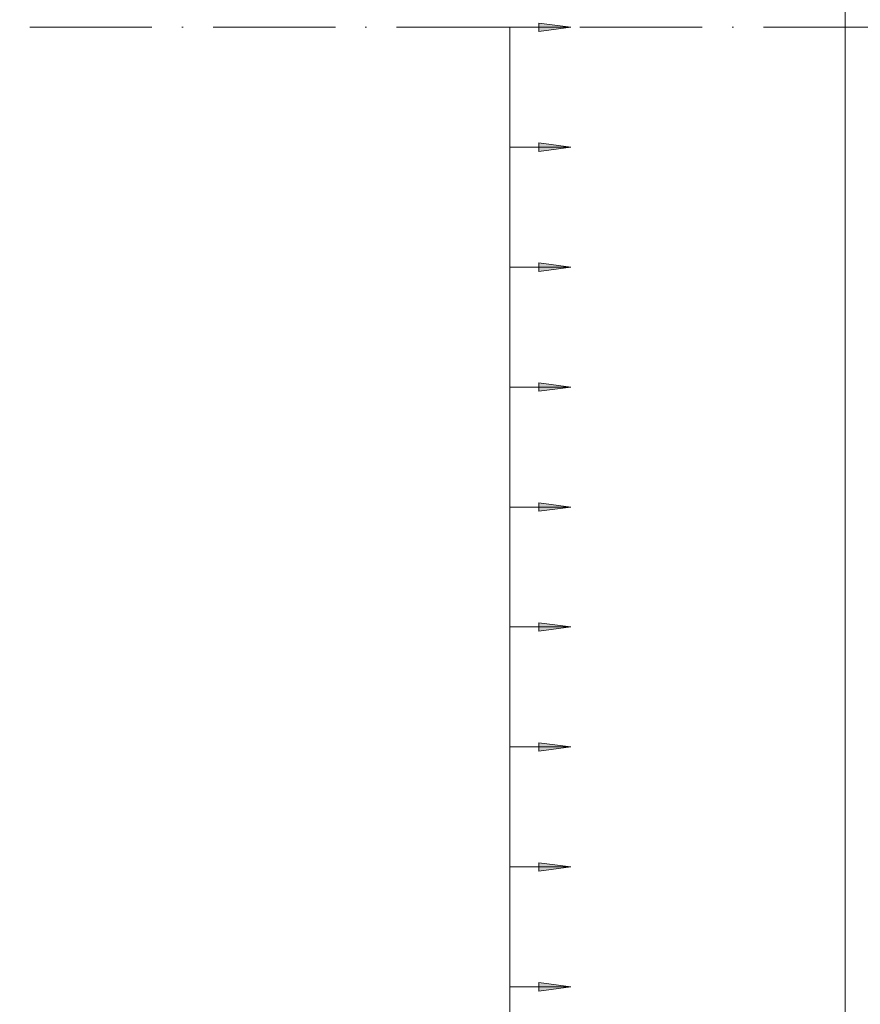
# Model space of a CAD drawing. Header units: millimetres. Extents: x -25607 to 9385, y 1894 to 10168.
# Tile 127 of 181: x 3334 to 4022, y 4800 to 5606. Entities that reach past the tile are written whole.
import ezdxf

# ---------------------------------------------------------------- set-up
doc = ezdxf.new("R2010")
doc.units = ezdxf.units.MM
doc.linetypes.add('Čerchovaná', pattern=[150, 100, -25, 0, -25])
for name, color, linetype, lineweight in [('A-ANNO-DIMS', 211, 'Continuous', 5), ('A-ANNO-DIMS-25', 211, 'Continuous', 5), ('A-FLOR-LEVL', 51, 'Continuous', 5), ('S-COLS', 52, 'Continuous', 9)]:
    doc.layers.add(name, color=color, linetype=linetype, lineweight=lineweight)
doc.styles.add('Arial_1', font='arial.ttf', dxfattribs={"height": 62.5})
doc.dimstyles.new('Výztuž_kusy__řezy__3', dxfattribs={"dimscale": 304.8, "dimtxt": 0.18, "dimasz": 0, "dimexe": 0, "dimexo": 0.0625, "dimgap": 0.082021, "dimtad": 1, "dimdec": 0, "dimzin": 0, "dimdsep": 46, "dimtxsty": 'Arial_1', "dimblk1": 'NONE', "dimblk2": 'NONE', "dimsah": 1, "dimcen": 0.09, "dimazin": 0, "dimtfac": 1, "dimtdec": 4, "dimtix": 1, "dimtmove": 0, "dimatfit": 3, "dimfxl": 0.164042, "dimfxlon": 1, "dimtvp": 1, "dimtfill": 1, "dimtolj": 1, "dimtzin": 0, "dimarcsym": 2})

# ---------------------------------------------------------------- blocks, each defined once
blk = doc.blocks.new('DIMBLOCK573-V5')
at = {"layer": 'A-ANNO-DIMS-25'}
for points in [[(3785.15, 5600), (3758.86, 5603.46), (3758.86, 5596.54)], [(3785.15, 5501.8), (3758.86, 5505.26), (3758.86, 5498.34)]]:
    blk.add_hatch(color=256, dxfattribs=at).paths.add_polyline_path(points)
for p, q in [((3785.15, 5600), (3758.86, 5603.46)), ((3758.86, 5603.46), (3758.86, 5596.54)), ((3735.15, 5600), (3735.15, 5501.8)), ((3735.15, 5600), (3735.15, 5600)), ((3735.15, 5600), (3785.15, 5600)), ((3758.86, 5596.54), (3785.15, 5600)), ((3735.15, 5501.8), (3735.15, 5501.8)), ((3735.15, 5501.8), (3785.15, 5501.8)), ((3785.15, 5501.8), (3758.86, 5505.26)), ((3758.86, 5505.26), (3758.86, 5498.34)), ((3758.86, 5498.34), (3785.15, 5501.8))]:
    blk.add_line(p, q, dxfattribs=at)
blk = doc.blocks.new('_None')
blk = doc.blocks.new('DIMBLOCK574-V5')
at = {"layer": 'A-ANNO-DIMS-25'}
for points in [[(3785.15, 5501.8), (3758.86, 5505.26), (3758.86, 5498.34)], [(3785.15, 5403.6), (3758.86, 5407.06), (3758.86, 5400.14)]]:
    blk.add_hatch(color=256, dxfattribs=at).paths.add_polyline_path(points)
for p, q in [((3735.15, 5501.8), (3735.15, 5403.6)), ((3735.15, 5501.8), (3735.15, 5501.8)), ((3735.15, 5501.8), (3785.15, 5501.8)), ((3785.15, 5501.8), (3758.86, 5505.26)), ((3758.86, 5505.26), (3758.86, 5498.34)), ((3758.86, 5498.34), (3785.15, 5501.8)), ((3735.15, 5403.6), (3735.15, 5403.6)), ((3735.15, 5403.6), (3785.15, 5403.6)), ((3785.15, 5403.6), (3758.86, 5407.06)), ((3758.86, 5407.06), (3758.86, 5400.14)), ((3758.86, 5400.14), (3785.15, 5403.6))]:
    blk.add_line(p, q, dxfattribs=at)
blk = doc.blocks.new('DIMBLOCK575-V5')
at = {"layer": 'A-ANNO-DIMS-25'}
for points in [[(3785.15, 5403.6), (3758.86, 5407.06), (3758.86, 5400.14)], [(3785.15, 5305.4), (3758.86, 5308.86), (3758.86, 5301.94)]]:
    blk.add_hatch(color=256, dxfattribs=at).paths.add_polyline_path(points)
for p, q in [((3735.15, 5403.6), (3735.15, 5305.4)), ((3735.15, 5403.6), (3735.15, 5403.6)), ((3735.15, 5403.6), (3785.15, 5403.6)), ((3785.15, 5403.6), (3758.86, 5407.06)), ((3758.86, 5407.06), (3758.86, 5400.14)), ((3758.86, 5400.14), (3785.15, 5403.6)), ((3735.15, 5305.4), (3735.15, 5305.4)), ((3735.15, 5305.4), (3785.15, 5305.4)), ((3785.15, 5305.4), (3758.86, 5308.86)), ((3758.86, 5308.86), (3758.86, 5301.94)), ((3758.86, 5301.94), (3785.15, 5305.4))]:
    blk.add_line(p, q, dxfattribs=at)
blk = doc.blocks.new('DIMBLOCK576-V5')
at = {"layer": 'A-ANNO-DIMS-25'}
for points in [[(3785.15, 5305.4), (3758.86, 5308.86), (3758.86, 5301.94)], [(3785.15, 5207.2), (3758.86, 5210.66), (3758.86, 5203.74)]]:
    blk.add_hatch(color=256, dxfattribs=at).paths.add_polyline_path(points)
for p, q in [((3735.15, 5305.4), (3735.15, 5207.2)), ((3735.15, 5305.4), (3735.15, 5305.4)), ((3735.15, 5305.4), (3785.15, 5305.4)), ((3785.15, 5305.4), (3758.86, 5308.86)), ((3758.86, 5308.86), (3758.86, 5301.94)), ((3758.86, 5301.94), (3785.15, 5305.4)), ((3785.15, 5207.2), (3758.86, 5210.66)), ((3758.86, 5210.66), (3758.86, 5203.74)), ((3735.15, 5207.2), (3735.15, 5207.2)), ((3735.15, 5207.2), (3785.15, 5207.2)), ((3758.86, 5203.74), (3785.15, 5207.2))]:
    blk.add_line(p, q, dxfattribs=at)
blk = doc.blocks.new('DIMBLOCK577-V5')
at = {"layer": 'A-ANNO-DIMS-25'}
for points in [[(3785.15, 5207.2), (3758.86, 5210.66), (3758.86, 5203.74)], [(3785.15, 5109), (3758.86, 5112.46), (3758.86, 5105.54)]]:
    blk.add_hatch(color=256, dxfattribs=at).paths.add_polyline_path(points)
for p, q in [((3785.15, 5207.2), (3758.86, 5210.66)), ((3758.86, 5210.66), (3758.86, 5203.74)), ((3735.15, 5207.2), (3735.15, 5109)), ((3735.15, 5207.2), (3735.15, 5207.2)), ((3735.15, 5207.2), (3785.15, 5207.2)), ((3758.86, 5203.74), (3785.15, 5207.2)), ((3785.15, 5109), (3758.86, 5112.46)), ((3758.86, 5112.46), (3758.86, 5105.54)), ((3735.15, 5109), (3735.15, 5109)), ((3735.15, 5109), (3785.15, 5109)), ((3758.86, 5105.54), (3785.15, 5109))]:
    blk.add_line(p, q, dxfattribs=at)
blk = doc.blocks.new('DIMBLOCK578-V5')
at = {"layer": 'A-ANNO-DIMS-25'}
for points in [[(3785.15, 5109), (3758.86, 5112.46), (3758.86, 5105.54)], [(3785.15, 5010.8), (3758.86, 5014.26), (3758.86, 5007.34)]]:
    blk.add_hatch(color=256, dxfattribs=at).paths.add_polyline_path(points)
for p, q in [((3785.15, 5109), (3758.86, 5112.46)), ((3758.86, 5112.46), (3758.86, 5105.54)), ((3735.15, 5109), (3735.15, 5010.8)), ((3735.15, 5109), (3735.15, 5109)), ((3735.15, 5109), (3785.15, 5109)), ((3758.86, 5105.54), (3785.15, 5109)), ((3785.15, 5010.8), (3758.86, 5014.26)), ((3758.86, 5014.26), (3758.86, 5007.34)), ((3735.15, 5010.8), (3735.15, 5010.8)), ((3735.15, 5010.8), (3785.15, 5010.8)), ((3758.86, 5007.34), (3785.15, 5010.8))]:
    blk.add_line(p, q, dxfattribs=at)
blk = doc.blocks.new('DIMBLOCK579-V5')
at = {"layer": 'A-ANNO-DIMS-25'}
for points in [[(3785.15, 5010.8), (3758.86, 5014.26), (3758.86, 5007.34)], [(3785.15, 4912.6), (3758.86, 4916.06), (3758.86, 4909.14)]]:
    blk.add_hatch(color=256, dxfattribs=at).paths.add_polyline_path(points)
for p, q in [((3785.15, 5010.8), (3758.86, 5014.26)), ((3758.86, 5014.26), (3758.86, 5007.34)), ((3735.15, 5010.8), (3735.15, 4912.6)), ((3735.15, 5010.8), (3735.15, 5010.8)), ((3735.15, 5010.8), (3785.15, 5010.8)), ((3758.86, 5007.34), (3785.15, 5010.8)), ((3735.15, 4912.6), (3735.15, 4912.6)), ((3735.15, 4912.6), (3785.15, 4912.6)), ((3785.15, 4912.6), (3758.86, 4916.06)), ((3758.86, 4916.06), (3758.86, 4909.14)), ((3758.86, 4909.14), (3785.15, 4912.6))]:
    blk.add_line(p, q, dxfattribs=at)
blk = doc.blocks.new('DIMBLOCK580-V5')
at = {"layer": 'A-ANNO-DIMS-25'}
for points in [[(3785.15, 4912.6), (3758.86, 4916.06), (3758.86, 4909.14)], [(3785.15, 4814.4), (3758.86, 4817.86), (3758.86, 4810.94)]]:
    blk.add_hatch(color=256, dxfattribs=at).paths.add_polyline_path(points)
for p, q in [((3735.15, 4912.6), (3735.15, 4814.4)), ((3735.15, 4912.6), (3735.15, 4912.6)), ((3735.15, 4912.6), (3785.15, 4912.6)), ((3785.15, 4912.6), (3758.86, 4916.06)), ((3758.86, 4916.06), (3758.86, 4909.14)), ((3758.86, 4909.14), (3785.15, 4912.6)), ((3735.15, 4814.4), (3735.15, 4814.4)), ((3735.15, 4814.4), (3785.15, 4814.4)), ((3785.15, 4814.4), (3758.86, 4817.86)), ((3758.86, 4817.86), (3758.86, 4810.94)), ((3758.86, 4810.94), (3785.15, 4814.4))]:
    blk.add_line(p, q, dxfattribs=at)
blk = doc.blocks.new('DIMBLOCK581-V5')
at = {"layer": 'A-ANNO-DIMS-25'}
for points in [[(3785.15, 4814.4), (3758.86, 4817.86), (3758.86, 4810.94)], [(3785.15, 4716.2), (3758.86, 4719.66), (3758.86, 4712.74)]]:
    blk.add_hatch(color=256, dxfattribs=at).paths.add_polyline_path(points)
for p, q in [((3735.15, 4814.4), (3735.15, 4716.2)), ((3735.15, 4814.4), (3735.15, 4814.4)), ((3735.15, 4814.4), (3785.15, 4814.4)), ((3785.15, 4814.4), (3758.86, 4817.86)), ((3758.86, 4817.86), (3758.86, 4810.94)), ((3758.86, 4810.94), (3785.15, 4814.4)), ((3735.15, 4716.2), (3735.15, 4716.2)), ((3735.15, 4716.2), (3785.15, 4716.2)), ((3785.15, 4716.2), (3758.86, 4719.66)), ((3758.86, 4719.66), (3758.86, 4712.74)), ((3758.86, 4712.74), (3785.15, 4716.2))]:
    blk.add_line(p, q, dxfattribs=at)
blk = doc.blocks.new('DIMBLOCK603-V5')
at = {"layer": 'A-ANNO-DIMS-25'}
for points in [[(3785.15, 5600), (3758.86, 5603.46), (3758.86, 5596.54)], [(3785.15, 5501.8), (3758.86, 5505.26), (3758.86, 5498.34)], [(3785.15, 5403.6), (3758.86, 5407.06), (3758.86, 5400.14)], [(3785.15, 5305.4), (3758.86, 5308.86), (3758.86, 5301.94)], [(3785.15, 5207.2), (3758.86, 5210.66), (3758.86, 5203.74)], [(3785.15, 5109), (3758.86, 5112.46), (3758.86, 5105.54)], [(3785.15, 5010.8), (3758.86, 5014.26), (3758.86, 5007.34)], [(3785.15, 4912.6), (3758.86, 4916.06), (3758.86, 4909.14)], [(3785.15, 4814.4), (3758.86, 4817.86), (3758.86, 4810.94)], [(3785.15, 4716.2), (3758.86, 4719.66), (3758.86, 4712.74)], [(3785.15, 4618), (3758.86, 4621.46), (3758.86, 4614.54)], [(3785.15, 4519.8), (3758.86, 4523.26), (3758.86, 4516.34)], [(3785.15, 4421.6), (3758.86, 4425.06), (3758.86, 4418.14)], [(3785.15, 4323.4), (3758.86, 4326.86), (3758.86, 4319.94)], [(3785.15, 4225.2), (3758.86, 4228.66), (3758.86, 4221.74)], [(3785.15, 4127), (3758.86, 4130.46), (3758.86, 4123.54)], [(3785.15, 4028.8), (3758.86, 4032.26), (3758.86, 4025.34)], [(3785.15, 3930.6), (3758.86, 3934.06), (3758.86, 3927.14)], [(3785.15, 3832.4), (3758.86, 3835.86), (3758.86, 3828.94)], [(3785.15, 3734.2), (3758.86, 3737.66), (3758.86, 3730.74)], [(3785.15, 3636), (3758.86, 3639.46), (3758.86, 3632.54)], [(3785.15, 3537.8), (3758.86, 3541.26), (3758.86, 3534.34)], [(3785.15, 3439.6), (3758.86, 3443.06), (3758.86, 3436.14)], [(3785.15, 3341.4), (3758.86, 3344.86), (3758.86, 3337.94)], [(3785.15, 3243.2), (3758.86, 3246.66), (3758.86, 3239.74)], [(3785.15, 3145), (3758.86, 3148.46), (3758.86, 3141.54)], [(3785.15, 3046.8), (3758.86, 3050.26), (3758.86, 3043.34)], [(3785.15, 2948.6), (3758.86, 2952.06), (3758.86, 2945.14)], [(3785.15, 2850.4), (3758.86, 2853.86), (3758.86, 2846.94)], [(3785.15, 2752.2), (3758.86, 2755.66), (3758.86, 2748.74)], [(3785.15, 2654), (3758.86, 2657.46), (3758.86, 2650.54)]]:
    blk.add_hatch(color=256, dxfattribs=at).paths.add_polyline_path(points)
for p, q in [((3785.15, 5600), (3758.86, 5603.46)), ((3758.86, 5603.46), (3758.86, 5596.54)), ((3735.15, 5600), (3735.15, 2654)), ((3735.15, 5600), (3735.15, 5501.8)), ((3735.15, 5600), (3735.15, 5600)), ((3735.15, 5600), (3785.15, 5600)), ((3758.86, 5596.54), (3785.15, 5600)), ((3735.15, 5501.8), (3735.15, 5403.6)), ((3735.15, 5501.8), (3735.15, 5501.8)), ((3735.15, 5501.8), (3785.15, 5501.8)), ((3785.15, 5501.8), (3758.86, 5505.26)), ((3758.86, 5505.26), (3758.86, 5498.34)), ((3758.86, 5498.34), (3785.15, 5501.8)), ((3735.15, 5403.6), (3735.15, 5305.4)), ((3735.15, 5403.6), (3735.15, 5403.6)), ((3735.15, 5403.6), (3785.15, 5403.6)), ((3785.15, 5403.6), (3758.86, 5407.06)), ((3758.86, 5407.06), (3758.86, 5400.14)), ((3758.86, 5400.14), (3785.15, 5403.6)), ((3735.15, 5305.4), (3735.15, 5207.2)), ((3735.15, 5305.4), (3735.15, 5305.4)), ((3735.15, 5305.4), (3785.15, 5305.4)), ((3785.15, 5305.4), (3758.86, 5308.86)), ((3758.86, 5308.86), (3758.86, 5301.94)), ((3758.86, 5301.94), (3785.15, 5305.4)), ((3785.15, 5207.2), (3758.86, 5210.66)), ((3758.86, 5210.66), (3758.86, 5203.74)), ((3735.15, 5207.2), (3735.15, 5109)), ((3735.15, 5207.2), (3735.15, 5207.2)), ((3735.15, 5207.2), (3785.15, 5207.2)), ((3758.86, 5203.74), (3785.15, 5207.2)), ((3785.15, 5109), (3758.86, 5112.46)), ((3758.86, 5112.46), (3758.86, 5105.54)), ((3735.15, 5109), (3735.15, 5010.8)), ((3735.15, 5109), (3735.15, 5109)), ((3735.15, 5109), (3785.15, 5109)), ((3758.86, 5105.54), (3785.15, 5109)), ((3785.15, 5010.8), (3758.86, 5014.26)), ((3758.86, 5014.26), (3758.86, 5007.34)), ((3735.15, 5010.8), (3735.15, 4912.6)), ((3735.15, 5010.8), (3735.15, 5010.8)), ((3735.15, 5010.8), (3785.15, 5010.8)), ((3758.86, 5007.34), (3785.15, 5010.8)), ((3735.15, 4912.6), (3735.15, 4814.4)), ((3735.15, 4912.6), (3735.15, 4912.6)), ((3735.15, 4912.6), (3785.15, 4912.6)), ((3785.15, 4912.6), (3758.86, 4916.06)), ((3758.86, 4916.06), (3758.86, 4909.14)), ((3758.86, 4909.14), (3785.15, 4912.6)), ((3735.15, 4814.4), (3735.15, 4716.2)), ((3735.15, 4814.4), (3735.15, 4814.4)), ((3735.15, 4814.4), (3785.15, 4814.4)), ((3785.15, 4814.4), (3758.86, 4817.86)), ((3758.86, 4817.86), (3758.86, 4810.94)), ((3758.86, 4810.94), (3785.15, 4814.4)), ((3735.15, 4716.2), (3735.15, 4618)), ((3735.15, 4716.2), (3735.15, 4716.2)), ((3735.15, 4716.2), (3785.15, 4716.2)), ((3785.15, 4716.2), (3758.86, 4719.66)), ((3758.86, 4719.66), (3758.86, 4712.74)), ((3758.86, 4712.74), (3785.15, 4716.2)), ((3785.15, 4618), (3758.86, 4621.46)), ((3758.86, 4621.46), (3758.86, 4614.54)), ((3735.15, 4618), (3735.15, 4519.8)), ((3735.15, 4618), (3735.15, 4618)), ((3735.15, 4618), (3785.15, 4618)), ((3758.86, 4614.54), (3785.15, 4618)), ((3785.15, 4519.8), (3758.86, 4523.26)), ((3758.86, 4523.26), (3758.86, 4516.34)), ((3735.15, 4519.8), (3735.15, 4421.6)), ((3735.15, 4519.8), (3735.15, 4519.8)), ((3735.15, 4519.8), (3785.15, 4519.8)), ((3758.86, 4516.34), (3785.15, 4519.8)), ((3735.15, 4421.6), (3735.15, 4323.4)), ((3735.15, 4421.6), (3735.15, 4421.6)), ((3735.15, 4421.6), (3785.15, 4421.6)), ((3785.15, 4421.6), (3758.86, 4425.06)), ((3758.86, 4425.06), (3758.86, 4418.14)), ((3758.86, 4418.14), (3785.15, 4421.6)), ((3735.15, 4323.4), (3735.15, 4225.2)), ((3735.15, 4323.4), (3735.15, 4323.4)), ((3735.15, 4323.4), (3785.15, 4323.4)), ((3785.15, 4323.4), (3758.86, 4326.86)), ((3758.86, 4326.86), (3758.86, 4319.94)), ((3758.86, 4319.94), (3785.15, 4323.4)), ((3735.15, 4225.2), (3735.15, 4127)), ((3735.15, 4225.2), (3735.15, 4225.2)), ((3735.15, 4225.2), (3785.15, 4225.2)), ((3785.15, 4225.2), (3758.86, 4228.66)), ((3758.86, 4228.66), (3758.86, 4221.74)), ((3758.86, 4221.74), (3785.15, 4225.2)), ((3785.15, 4127), (3758.86, 4130.46)), ((3758.86, 4130.46), (3758.86, 4123.54)), ((3735.15, 4127), (3735.15, 4028.8)), ((3735.15, 4127), (3735.15, 4127)), ((3735.15, 4127), (3785.15, 4127)), ((3758.86, 4123.54), (3785.15, 4127)), ((3785.15, 4028.8), (3758.86, 4032.26)), ((3758.86, 4032.26), (3758.86, 4025.34)), ((3735.15, 4028.8), (3735.15, 3930.6)), ((3735.15, 4028.8), (3735.15, 4028.8)), ((3735.15, 4028.8), (3785.15, 4028.8)), ((3758.86, 4025.34), (3785.15, 4028.8)), ((3785.15, 3930.6), (3758.86, 3934.06)), ((3758.86, 3934.06), (3758.86, 3927.14)), ((3735.15, 3930.6), (3735.15, 3832.4)), ((3735.15, 3930.6), (3735.15, 3930.6)), ((3735.15, 3930.6), (3785.15, 3930.6)), ((3758.86, 3927.14), (3785.15, 3930.6)), ((3735.15, 3832.4), (3735.15, 3734.2)), ((3735.15, 3832.4), (3735.15, 3832.4)), ((3735.15, 3832.4), (3785.15, 3832.4)), ((3785.15, 3832.4), (3758.86, 3835.86)), ((3758.86, 3835.86), (3758.86, 3828.94)), ((3758.86, 3828.94), (3785.15, 3832.4)), ((3735.15, 3734.2), (3735.15, 3636)), ((3735.15, 3734.2), (3735.15, 3734.2)), ((3735.15, 3734.2), (3785.15, 3734.2)), ((3785.15, 3734.2), (3758.86, 3737.66)), ((3758.86, 3737.66), (3758.86, 3730.74)), ((3758.86, 3730.74), (3785.15, 3734.2)), ((3735.15, 3636), (3735.15, 3537.8)), ((3735.15, 3636), (3735.15, 3636)), ((3735.15, 3636), (3785.15, 3636)), ((3785.15, 3636), (3758.86, 3639.46)), ((3758.86, 3639.46), (3758.86, 3632.54)), ((3758.86, 3632.54), (3785.15, 3636)), ((3785.15, 3537.8), (3758.86, 3541.26)), ((3758.86, 3541.26), (3758.86, 3534.34)), ((3735.15, 3537.8), (3735.15, 3439.6)), ((3735.15, 3537.8), (3735.15, 3537.8)), ((3735.15, 3537.8), (3785.15, 3537.8)), ((3758.86, 3534.34), (3785.15, 3537.8)), ((3785.15, 3439.6), (3758.86, 3443.06)), ((3758.86, 3443.06), (3758.86, 3436.14)), ((3735.15, 3439.6), (3735.15, 3341.4)), ((3735.15, 3439.6), (3735.15, 3439.6)), ((3735.15, 3439.6), (3785.15, 3439.6)), ((3758.86, 3436.14), (3785.15, 3439.6)), ((3735.15, 3341.4), (3735.15, 3243.2)), ((3735.15, 3341.4), (3735.15, 3341.4)), ((3735.15, 3341.4), (3785.15, 3341.4)), ((3785.15, 3341.4), (3758.86, 3344.86)), ((3758.86, 3344.86), (3758.86, 3337.94)), ((3758.86, 3337.94), (3785.15, 3341.4)), ((3735.15, 3243.2), (3735.15, 3145)), ((3735.15, 3243.2), (3735.15, 3243.2)), ((3735.15, 3243.2), (3785.15, 3243.2)), ((3785.15, 3243.2), (3758.86, 3246.66)), ((3758.86, 3246.66), (3758.86, 3239.74)), ((3758.86, 3239.74), (3785.15, 3243.2)), ((3735.15, 3145), (3735.15, 3046.8)), ((3735.15, 3145), (3735.15, 3145)), ((3735.15, 3145), (3785.15, 3145)), ((3785.15, 3145), (3758.86, 3148.46)), ((3758.86, 3148.46), (3758.86, 3141.54)), ((3758.86, 3141.54), (3785.15, 3145)), ((3785.15, 3046.8), (3758.86, 3050.26)), ((3758.86, 3050.26), (3758.86, 3043.34)), ((3735.15, 3046.8), (3735.15, 2948.6)), ((3735.15, 3046.8), (3735.15, 3046.8)), ((3735.15, 3046.8), (3785.15, 3046.8)), ((3758.86, 3043.34), (3785.15, 3046.8)), ((3785.15, 2948.6), (3758.86, 2952.06)), ((3758.86, 2952.06), (3758.86, 2945.14)), ((3735.15, 2948.6), (3735.15, 2850.4)), ((3735.15, 2948.6), (3735.15, 2948.6)), ((3735.15, 2948.6), (3785.15, 2948.6)), ((3758.86, 2945.14), (3785.15, 2948.6)), ((3785.15, 2850.4), (3758.86, 2853.86)), ((3758.86, 2853.86), (3758.86, 2846.94)), ((3735.15, 2850.4), (3735.15, 2752.2)), ((3735.15, 2850.4), (3735.15, 2850.4)), ((3735.15, 2850.4), (3785.15, 2850.4)), ((3758.86, 2846.94), (3785.15, 2850.4)), ((3735.15, 2752.2), (3735.15, 2654)), ((3735.15, 2752.2), (3735.15, 2752.2)), ((3735.15, 2752.2), (3785.15, 2752.2)), ((3785.15, 2752.2), (3758.86, 2755.66)), ((3758.86, 2755.66), (3758.86, 2748.74)), ((3758.86, 2748.74), (3785.15, 2752.2)), ((3735.15, 2654), (3735.15, 2654)), ((3735.15, 2654), (3785.15, 2654)), ((3785.15, 2654), (3758.86, 2657.46)), ((3758.86, 2657.46), (3758.86, 2650.54)), ((3758.86, 2650.54), (3785.15, 2654))]:
    blk.add_line(p, q, dxfattribs=at)

msp = doc.modelspace()

# ---------------------------------------------------------------- linework, layer by layer
at = {"layer": 'A-FLOR-LEVL', "linetype": 'Čerchovaná'}
msp.add_line((-3262.19, 5600), (9255.9, 5600), dxfattribs=at)
at = {"layer": 'S-COLS'}
for p, q in [((4009.44, 5620), (4009.44, 2605)), ((4009.44, 2605), (4009.44, 5620))]:
    msp.add_line(p, q, dxfattribs=at)

# ---------------------------------------------------------------- dimensions: what is measured, and where the dimension line sits
at = {"layer": 'A-ANNO-DIMS'}
for base, p1, p2, text, override, picture, middle in [((3735.15, 2654), (3785.15, 5600), (3785.15, 2654), '98 2946', {"dimpost": '<>', "dimblk1": 'None', "dimblk2": 'None', "dimsah": 1, "dimfxl": 2946}, 'DIMBLOCK603-V5', (3678.24, 4127)), ((3735.15, 5501.8), (3785.15, 5600), (3785.15, 5501.8), ' ', {"dimpost": '<>', "dimfxl": 98.2}, 'DIMBLOCK573-V5', (3735.15, 5550.9)), ((3735.15, 5403.6), (3785.15, 5501.8), (3785.15, 5403.6), ' ', {"dimpost": '<>', "dimfxl": 98.2}, 'DIMBLOCK574-V5', (3735.15, 5452.7)), ((3735.15, 5305.4), (3785.15, 5403.6), (3785.15, 5305.4), ' ', {"dimpost": '<>', "dimfxl": 98.2}, 'DIMBLOCK575-V5', (3735.15, 5354.5)), ((3735.15, 5207.2), (3785.15, 5305.4), (3785.15, 5207.2), ' ', {"dimpost": '<>', "dimfxl": 98.2}, 'DIMBLOCK576-V5', (3735.15, 5256.3)), ((3735.15, 5109), (3785.15, 5207.2), (3785.15, 5109), ' ', {"dimpost": '<>', "dimfxl": 98.2}, 'DIMBLOCK577-V5', (3735.15, 5158.1)), ((3735.15, 5010.8), (3785.15, 5109), (3785.15, 5010.8), ' ', {"dimpost": '<>', "dimfxl": 98.2}, 'DIMBLOCK578-V5', (3735.15, 5059.9)), ((3735.15, 4912.6), (3785.15, 5010.8), (3785.15, 4912.6), ' ', {"dimpost": '<>', "dimfxl": 98.2}, 'DIMBLOCK579-V5', (3735.15, 4961.7)), ((3735.15, 4814.4), (3785.15, 4912.6), (3785.15, 4814.4), ' ', {"dimpost": '<>', "dimfxl": 98.2}, 'DIMBLOCK580-V5', (3735.15, 4863.5)), ((3735.15, 4716.2), (3785.15, 4814.4), (3785.15, 4716.2), ' ', {"dimpost": '<>', "dimfxl": 98.2}, 'DIMBLOCK581-V5', (3735.15, 4765.3))]:
    dim = msp.add_linear_dim(base=base, p1=p1, p2=p2, angle=90, text=text, dimstyle='Výztuž_kusy__řezy__3', override=override, dxfattribs=at)
    dim.commit()
    dim.dimension.update_dxf_attribs({"geometry": picture, "text_midpoint": middle})

doc.saveas('drawing.dxf')
